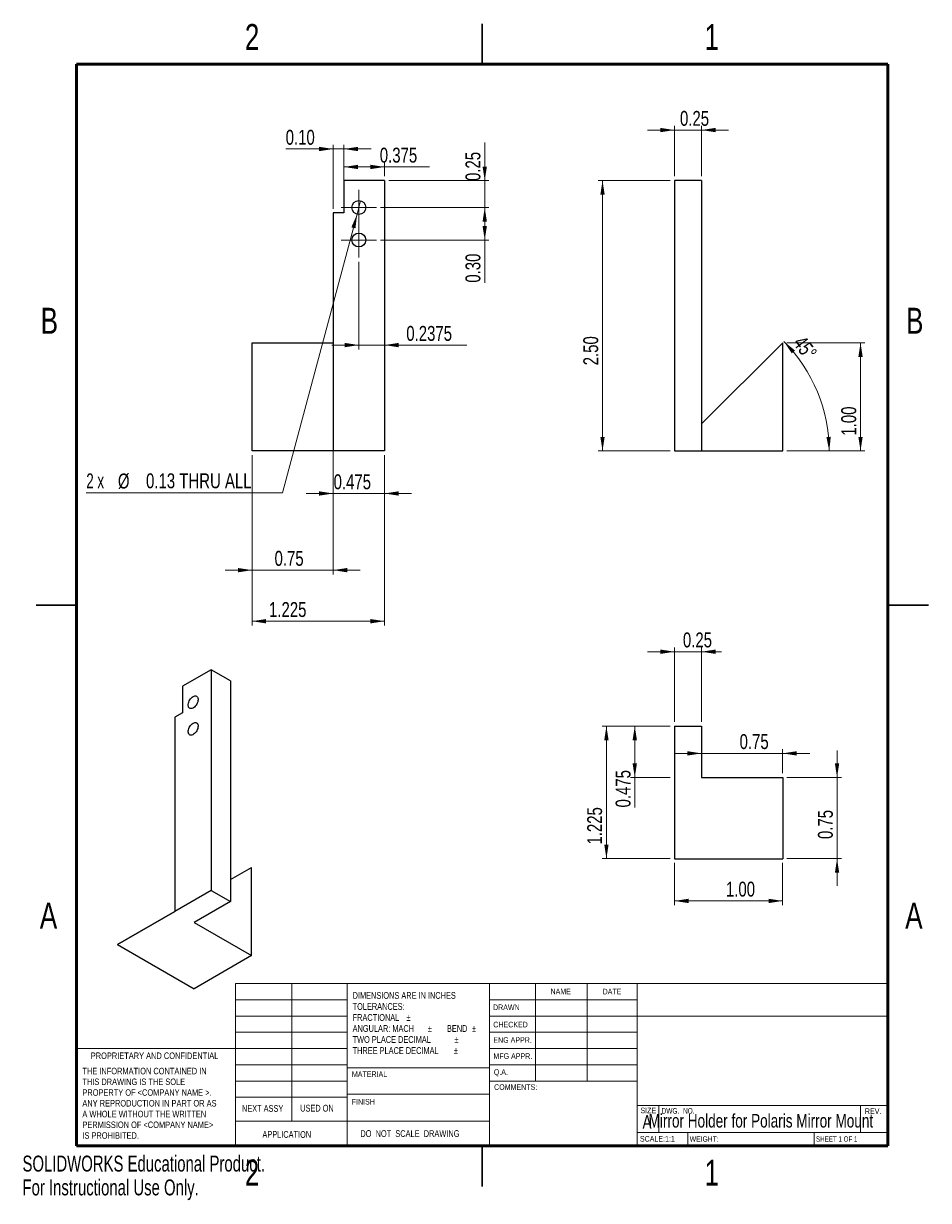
# Model space of a CAD drawing. Header units: inches. Extents: x 0 to 8.4, y 0 to 10.9.
import ezdxf

# ---------------------------------------------------------------- set-up
doc = ezdxf.new("R2010")
doc.units = ezdxf.units.IN
doc.header["$MEASUREMENT"] = 0
doc.styles.add('SLDTEXTSTYLE0', font='TXT', dxfattribs={"width": 0.75})
doc.styles.add('SLDTEXTSTYLE1', font='TXT', dxfattribs={"width": 0.6875})
doc.styles.add('SLDTEXTSTYLE2', font='TXT', dxfattribs={"width": 0.684783})
doc.styles.add('SLDTEXTSTYLE3', font='TXT', dxfattribs={"width": 0.694444})
doc.styles.add('SLDTEXTSTYLE4', font='TXT', dxfattribs={"width": 0.666667})
doc.styles.add('SLDTEXTSTYLE5', font='TXT', dxfattribs={"width": 0.7})
doc.dimstyles.new('SLDDIMSTYLE0', dxfattribs={"dimtxt": 0.137795, "dimasz": 0.13, "dimexe": 0, "dimexo": 0.0625, "dimgap": 0.034449, "dimtad": 1, "dimdec": 4, "dimzin": 12, "dimdsep": 46, "dimtxsty": 'SLDTEXTSTYLE0', "dimsah": 1, "dimcen": 0.09, "dimazin": 3, "dimtfac": 1, "dimtofl": 0, "dimtmove": 0, "dimatfit": 3, "dimfxl": 1, "dimfrac": 2, "dimtolj": 1, "dimtzin": 12, "dimarcsym": 0})
doc.dimstyles.new('SLDDIMSTYLE1', dxfattribs={"dimtxt": 0.137795, "dimasz": 0.13, "dimexe": 0, "dimexo": 0.0625, "dimgap": 0.034449, "dimtad": 1, "dimrnd": 1e-09, "dimzin": 4, "dimdsep": 46, "dimtxsty": 'SLDTEXTSTYLE0', "dimsah": 1, "dimcen": 0.09, "dimadec": 0, "dimazin": 1, "dimtfac": 1, "dimtofl": 0, "dimtmove": 0, "dimatfit": 3, "dimfxl": 1, "dimfrac": 2, "dimtolj": 1, "dimtzin": 12, "dimarcsym": 0})
doc.dimstyles.new('SLDDIMSTYLE2', dxfattribs={"dimtxt": 0.137795, "dimasz": 0.13, "dimexe": 0, "dimexo": 0.0625, "dimgap": 0.034449, "dimtad": 1, "dimrnd": 1e-09, "dimdsep": 46, "dimtxsty": 'SLDTEXTSTYLE0', "dimsah": 1, "dimcen": 0.09, "dimadec": 0, "dimazin": 2, "dimtfac": 1, "dimtmove": 0, "dimatfit": 0, "dimfxl": 1, "dimfrac": 2, "dimtolj": 1, "dimtzin": 12, "dimarcsym": 0})
doc.dimstyles.new('SLDDIMSTYLE3', dxfattribs={"dimtxt": 0.137795, "dimasz": 0.13, "dimexe": 0, "dimexo": 0.0625, "dimgap": 0.034449, "dimtad": 1, "dimdec": 3, "dimrnd": 1e-09, "dimdsep": 46, "dimtxsty": 'SLDTEXTSTYLE0', "dimsah": 1, "dimcen": 0.09, "dimadec": 0, "dimazin": 2, "dimtfac": 1, "dimtdec": 3, "dimtmove": 0, "dimatfit": 0, "dimfxl": 1, "dimfrac": 2, "dimtolj": 1, "dimtzin": 12, "dimarcsym": 0})
doc.dimstyles.new('SLDDIMSTYLE4', dxfattribs={"dimtxt": 0.137795, "dimasz": 0.13, "dimexe": 0, "dimexo": 0.0625, "dimgap": 0.034449, "dimtad": 1, "dimdec": 3, "dimrnd": 1e-09, "dimzin": 12, "dimdsep": 46, "dimtxsty": 'SLDTEXTSTYLE0', "dimsah": 1, "dimcen": 0.09, "dimadec": 0, "dimazin": 3, "dimtfac": 1, "dimtdec": 3, "dimtofl": 0, "dimtmove": 0, "dimatfit": 3, "dimfxl": 1, "dimfrac": 2, "dimtolj": 1, "dimtzin": 12, "dimarcsym": 0})
doc.dimstyles.new('SLDDIMSTYLE5', dxfattribs={"dimtxt": 0.137795, "dimasz": 0.13, "dimexe": 0, "dimexo": 0.0625, "dimgap": 0.034449, "dimtad": 1, "dimdec": 3, "dimrnd": 1e-09, "dimdsep": 46, "dimtxsty": 'SLDTEXTSTYLE0', "dimsah": 1, "dimcen": 0.09, "dimadec": 0, "dimazin": 2, "dimtfac": 1, "dimtdec": 3, "dimtofl": 0, "dimtmove": 0, "dimatfit": 3, "dimfxl": 1, "dimfrac": 2, "dimtolj": 1, "dimtzin": 12, "dimarcsym": 0})
doc.dimstyles.new('SLDDIMSTYLE6', dxfattribs={"dimtxt": 0.137795, "dimasz": 0.13, "dimexe": 0, "dimexo": 0.0625, "dimgap": 0.034449, "dimtad": 1, "dimrnd": 1e-09, "dimzin": 0, "dimdsep": 46, "dimtxsty": 'SLDTEXTSTYLE0', "dimsah": 1, "dimcen": 0.09, "dimadec": 0, "dimazin": 0, "dimtfac": 1, "dimtmove": 0, "dimatfit": 0, "dimfxl": 1, "dimfrac": 2, "dimtolj": 1, "dimtzin": 12, "dimarcsym": 0})
doc.dimstyles.new('SLDDIMSTYLE7', dxfattribs={"dimtxt": 0.137795, "dimasz": 0.13, "dimexe": 0, "dimexo": 0.0625, "dimgap": 0.034449, "dimtad": 1, "dimrnd": 1e-09, "dimzin": 0, "dimdsep": 46, "dimtxsty": 'SLDTEXTSTYLE0', "dimsah": 1, "dimcen": 0.09, "dimadec": 0, "dimazin": 0, "dimtfac": 1, "dimtofl": 0, "dimtmove": 0, "dimatfit": 3, "dimfxl": 1, "dimfrac": 2, "dimtolj": 1, "dimtzin": 12, "dimarcsym": 0})
doc.dimstyles.new('SLDDIMSTYLE8', dxfattribs={"dimtxt": 0.137795, "dimasz": 0.13, "dimexe": 0, "dimexo": 0.0625, "dimgap": 0.034449, "dimtad": 1, "dimdec": 4, "dimrnd": 1e-09, "dimdsep": 46, "dimtxsty": 'SLDTEXTSTYLE0', "dimsah": 1, "dimcen": 0.09, "dimadec": 0, "dimazin": 2, "dimtfac": 1, "dimtdec": 4, "dimtmove": 0, "dimatfit": 0, "dimfxl": 1, "dimfrac": 2, "dimtolj": 1, "dimtzin": 12, "dimarcsym": 0})
doc.dimstyles.new('SLDDIMSTYLE9', dxfattribs={"dimtxt": 0.137795, "dimasz": 0.13, "dimexe": 0, "dimexo": 0.0625, "dimgap": 0.034449, "dimtad": 0, "dimtih": 1, "dimtoh": 1, "dimrnd": 1e-09, "dimdsep": 46, "dimtxsty": 'SLDTEXTSTYLE0', "dimblk1": 'NONE', "dimsah": 1, "dimcen": 0, "dimadec": 0, "dimazin": 2, "dimtfac": 1, "dimtmove": 0, "dimatfit": 3, "dimldrblk": 'NONE', "dimfxl": 1, "dimfrac": 2, "dimtolj": 1, "dimtzin": 12, "dimarcsym": 0})

# ---------------------------------------------------------------- blocks, each defined once
blk = doc.blocks.new('_D')
at = {"color": 7, "linetype": 'Continuous', "lineweight": 0}
blk.add_line((7.067, 6.925), (7.497, 6.925), dxfattribs=at)
at = {"color": 7, "linetype": 'Continuous', "lineweight": 18}
blk.add_arc((6.027, 6.925), 1.43, 0, 45, dxfattribs=at)
for points in [[(7.039, 7.937), (7.112, 7.827), (7.141, 7.854)], [(7.458, 6.925), (7.472, 7.056), (7.432, 7.054)]]:
    blk.add_solid(points, dxfattribs=at)
at = {"color": 7, "linetype": 'Continuous', "lineweight": 18, "insert": (7.227, 8.004), "char_height": 0.1378, "attachment_point": 1, "rotation": 307.046, "style": 'SLDTEXTSTYLE0'}
blk.add_mtext('45°', dxfattribs=at)
blk = doc.blocks.new('_D_1')
at = {"color": 7, "linetype": 'Continuous', "lineweight": 0}
for p, q in [((7.067, 7.925), (7.786, 7.925)), ((7.747, 6.925), (7.747, 7.925)), ((7.067, 6.925), (7.786, 6.925))]:
    blk.add_line(p, q, dxfattribs=at)
at = {"color": 7, "linetype": 'Continuous', "lineweight": 18}
for points in [[(7.747, 7.925), (7.727, 7.795), (7.767, 7.795)], [(7.747, 6.925), (7.767, 7.055), (7.727, 7.055)]]:
    blk.add_solid(points, dxfattribs=at)
at = {"color": 7, "linetype": 'Continuous', "lineweight": 18, "insert": (7.569, 7.067), "char_height": 0.1378, "attachment_point": 1, "rotation": 90, "style": 'SLDTEXTSTYLE0'}
blk.add_mtext('1.00', dxfattribs=at)
blk = doc.blocks.new('_D_2')
at = {"color": 7, "linetype": 'Continuous', "lineweight": 0}
for p, q in [((5.988, 9.425), (5.323, 9.425)), ((5.362, 9.425), (5.362, 6.925)), ((5.988, 6.925), (5.323, 6.925))]:
    blk.add_line(p, q, dxfattribs=at)
at = {"color": 7, "linetype": 'Continuous', "lineweight": 18}
for points in [[(5.362, 9.425), (5.342, 9.295), (5.382, 9.295)], [(5.362, 6.925), (5.382, 7.055), (5.342, 7.055)]]:
    blk.add_solid(points, dxfattribs=at)
at = {"color": 7, "linetype": 'Continuous', "lineweight": 18, "insert": (5.184, 7.717), "char_height": 0.1378, "attachment_point": 1, "rotation": 90, "style": 'SLDTEXTSTYLE0'}
blk.add_mtext('2.50', dxfattribs=at)
blk = doc.blocks.new('_D_3')
at = {"color": 7, "linetype": 'Continuous', "lineweight": 0}
for p, q in [((6.027, 9.465), (6.027, 9.931)), ((6.277, 9.465), (6.277, 9.931)), ((6.027, 9.892), (5.777, 9.892)), ((6.277, 9.892), (6.027, 9.892)), ((6.277, 9.892), (6.527, 9.892))]:
    blk.add_line(p, q, dxfattribs=at)
at = {"color": 7, "linetype": 'Continuous', "lineweight": 18}
for points in [[(6.027, 9.892), (5.897, 9.912), (5.897, 9.872)], [(6.277, 9.892), (6.407, 9.872), (6.407, 9.912)]]:
    blk.add_solid(points, dxfattribs=at)
at = {"color": 7, "linetype": 'Continuous', "lineweight": 18, "insert": (6.078, 10.069), "char_height": 0.1378, "attachment_point": 1, "style": 'SLDTEXTSTYLE0'}
blk.add_mtext('0.25', dxfattribs=at)
blk = doc.blocks.new('_D_4')
at = {"color": 7, "linetype": 'Continuous', "lineweight": 0}
for p, q in [((2.872, 6.886), (2.872, 6.492)), ((3.347, 6.886), (3.347, 6.492)), ((2.872, 6.532), (2.622, 6.532)), ((2.872, 6.532), (3.347, 6.532)), ((3.347, 6.532), (3.597, 6.532))]:
    blk.add_line(p, q, dxfattribs=at)
at = {"color": 7, "linetype": 'Continuous', "lineweight": 18}
for points in [[(2.872, 6.532), (2.742, 6.552), (2.742, 6.512)], [(3.347, 6.532), (3.477, 6.512), (3.477, 6.552)]]:
    blk.add_solid(points, dxfattribs=at)
at = {"color": 7, "linetype": 'Continuous', "lineweight": 18, "insert": (2.876, 6.709), "char_height": 0.1378, "attachment_point": 1, "style": 'SLDTEXTSTYLE0'}
blk.add_mtext('0.475', dxfattribs=at)
blk = doc.blocks.new('_D_5')
at = {"color": 7, "linetype": 'Continuous', "lineweight": 0}
for p, q in [((2.122, 6.886), (2.122, 5.311)), ((3.347, 6.886), (3.347, 5.311)), ((3.347, 5.351), (2.122, 5.351))]:
    blk.add_line(p, q, dxfattribs=at)
at = {"color": 7, "linetype": 'Continuous', "lineweight": 18}
for points in [[(2.122, 5.351), (2.252, 5.331), (2.252, 5.371)], [(3.347, 5.351), (3.217, 5.371), (3.217, 5.331)]]:
    blk.add_solid(points, dxfattribs=at)
at = {"color": 7, "linetype": 'Continuous', "lineweight": 18, "insert": (2.279, 5.528), "char_height": 0.1378, "attachment_point": 1, "style": 'SLDTEXTSTYLE0'}
blk.add_mtext('1.225', dxfattribs=at)
blk = doc.blocks.new('_D_6')
at = {"color": 7, "linetype": 'Continuous', "lineweight": 0}
for p, q in [((2.872, 7.136), (2.872, 5.784)), ((2.122, 6.886), (2.122, 5.784)), ((2.122, 5.823), (1.872, 5.823)), ((2.122, 5.823), (2.872, 5.823)), ((2.872, 5.823), (3.122, 5.823))]:
    blk.add_line(p, q, dxfattribs=at)
at = {"color": 7, "linetype": 'Continuous', "lineweight": 18}
for points in [[(2.122, 5.823), (1.992, 5.843), (1.992, 5.803)], [(2.872, 5.823), (3.002, 5.803), (3.002, 5.843)]]:
    blk.add_solid(points, dxfattribs=at)
at = {"color": 7, "linetype": 'Continuous', "lineweight": 18, "insert": (2.33, 6.001), "char_height": 0.1378, "attachment_point": 1, "style": 'SLDTEXTSTYLE0'}
blk.add_mtext('0.75', dxfattribs=at)
blk = doc.blocks.new('_D_7')
at = {"color": 7, "linetype": 'Continuous', "lineweight": 0}
for p, q in [((2.972, 9.465), (2.972, 9.59)), ((3.347, 9.465), (3.347, 9.59)), ((3.347, 9.551), (2.972, 9.551)), ((3.347, 9.551), (3.761, 9.551))]:
    blk.add_line(p, q, dxfattribs=at)
at = {"color": 7, "linetype": 'Continuous', "lineweight": 18}
for points in [[(2.972, 9.551), (3.102, 9.531), (3.102, 9.571)], [(3.347, 9.551), (3.217, 9.571), (3.217, 9.531)]]:
    blk.add_solid(points, dxfattribs=at)
at = {"color": 7, "linetype": 'Continuous', "lineweight": 18, "insert": (3.303, 9.729), "char_height": 0.1378, "attachment_point": 1, "style": 'SLDTEXTSTYLE0'}
blk.add_mtext('0.375', dxfattribs=at)
blk = doc.blocks.new('_D_8')
at = {"color": 7, "linetype": 'Continuous', "lineweight": 0}
for p, q in [((2.872, 9.717), (2.433, 9.717)), ((2.872, 9.165), (2.872, 9.756)), ((2.972, 9.717), (2.872, 9.717)), ((2.972, 9.165), (2.972, 9.756)), ((2.972, 9.717), (3.222, 9.717))]:
    blk.add_line(p, q, dxfattribs=at)
at = {"color": 7, "linetype": 'Continuous', "lineweight": 18}
for points in [[(2.872, 9.717), (2.742, 9.737), (2.742, 9.697)], [(2.972, 9.717), (3.102, 9.697), (3.102, 9.737)]]:
    blk.add_solid(points, dxfattribs=at)
at = {"color": 7, "linetype": 'Continuous', "lineweight": 18, "insert": (2.433, 9.894), "char_height": 0.1378, "attachment_point": 1, "style": 'SLDTEXTSTYLE0'}
blk.add_mtext('0.10', dxfattribs=at)
blk = doc.blocks.new('_D_9')
at = {"color": 7, "linetype": 'Continuous', "lineweight": 0}
for p, q in [((4.273, 9.425), (4.273, 9.777)), ((3.386, 9.425), (4.312, 9.425)), ((4.273, 9.175), (4.273, 9.425)), ((3.311, 9.175), (4.312, 9.175)), ((4.273, 9.175), (4.273, 8.925))]:
    blk.add_line(p, q, dxfattribs=at)
at = {"color": 7, "linetype": 'Continuous', "lineweight": 18}
for points in [[(4.273, 9.425), (4.293, 9.555), (4.253, 9.555)], [(4.273, 9.175), (4.253, 9.045), (4.293, 9.045)]]:
    blk.add_solid(points, dxfattribs=at)
at = {"color": 7, "linetype": 'Continuous', "lineweight": 18, "insert": (4.095, 9.421), "char_height": 0.1378, "attachment_point": 1, "rotation": 90, "style": 'SLDTEXTSTYLE0'}
blk.add_mtext('0.25', dxfattribs=at)
blk = doc.blocks.new('_D_10')
at = {"color": 7, "linetype": 'Continuous', "lineweight": 0}
for p, q in [((3.311, 9.175), (4.312, 9.175)), ((4.273, 9.175), (4.273, 8.875)), ((3.311, 8.875), (4.312, 8.875)), ((4.273, 8.875), (4.273, 8.481))]:
    blk.add_line(p, q, dxfattribs=at)
at = {"color": 7, "linetype": 'Continuous', "lineweight": 18}
for points in [[(4.273, 9.175), (4.253, 9.045), (4.293, 9.045)], [(4.273, 8.875), (4.293, 9.005), (4.253, 9.005)]]:
    blk.add_solid(points, dxfattribs=at)
at = {"color": 7, "linetype": 'Continuous', "lineweight": 18, "insert": (4.095, 8.481), "char_height": 0.1378, "attachment_point": 1, "rotation": 90, "style": 'SLDTEXTSTYLE0'}
blk.add_mtext('0.30', dxfattribs=at)
blk = doc.blocks.new('_D_11')
at = {"color": 7, "linetype": 'Continuous', "lineweight": 0}
for p, q in [((3.109, 8.673), (3.109, 7.864)), ((3.109, 7.904), (2.859, 7.904)), ((3.109, 7.904), (3.347, 7.904)), ((3.347, 7.904), (4.108, 7.904))]:
    blk.add_line(p, q, dxfattribs=at)
at = {"color": 7, "linetype": 'Continuous', "lineweight": 18}
for points in [[(3.109, 7.904), (2.979, 7.924), (2.979, 7.884)], [(3.347, 7.904), (3.477, 7.884), (3.477, 7.924)]]:
    blk.add_solid(points, dxfattribs=at)
at = {"color": 7, "linetype": 'Continuous', "lineweight": 18, "insert": (3.548, 8.081), "char_height": 0.1378, "attachment_point": 1, "style": 'SLDTEXTSTYLE0'}
blk.add_mtext('0.2375', dxfattribs=at)
blk = doc.blocks.new('_D_12')
at = {"color": 7, "linetype": 'Continuous', "lineweight": 0}
for p, q in [((3.126, 9.237), (3.093, 9.113)), ((3.093, 9.113), (2.403, 6.538)), ((2.403, 6.538), (0.59, 6.538))]:
    blk.add_line(p, q, dxfattribs=at)
at = {"color": 7, "linetype": 'Continuous', "lineweight": 18}
blk.add_solid([(3.093, 9.113), (3.04, 8.993), (3.078, 8.983)], dxfattribs=at)
at = {"color": 7, "linetype": 'Continuous', "lineweight": 18, "char_height": 0.1378, "attachment_point": 1}
for s, insert, style in [('2 x', (0.59, 6.718), 'SLDTEXTSTYLE4'), ('%%c', (0.882, 6.716), 'SLDTEXTSTYLE0'), ('0.13 THRU ALL', (1.142, 6.718), 'SLDTEXTSTYLE0')]:
    blk.add_mtext(s, dxfattribs=dict(at, insert=insert, style=style))
blk = doc.blocks.new('_None')
blk = doc.blocks.new('SW_CENTERMARKSYMBOL_0')
at = {"color": 0, "linetype": 'Continuous', "lineweight": 18}
for p, q in [((0, 0.098), (0, 0.163)), ((-0.098, 0), (-0.163, 0)), ((0, 0), (-0.098, 0)), ((0, 0), (0, 0.098)), ((0, 0), (0, -0.098)), ((0, 0), (0.098, 0)), ((0.098, 0), (0.163, 0)), ((0, -0.098), (0, -0.163))]:
    blk.add_line(p, q, dxfattribs=at)
blk = doc.blocks.new('SW_CENTERMARKSYMBOL_1')
at = {"color": 0, "linetype": 'Continuous', "lineweight": 18}
for p, q in [((0, 0.098), (0, 0.163)), ((-0.098, 0), (-0.163, 0)), ((0, 0), (-0.098, 0)), ((0, 0), (0, 0.098)), ((0, 0), (0, -0.098)), ((0, 0), (0.098, 0)), ((0.098, 0), (0.163, 0)), ((0, -0.098), (0, -0.163))]:
    blk.add_line(p, q, dxfattribs=at)
blk = doc.blocks.new('_D_13')
at = {"color": 7, "linetype": 'Continuous', "lineweight": 0}
for p, q in [((6.027, 5.069), (5.777, 5.069)), ((6.027, 4.42), (6.027, 5.108)), ((6.027, 5.069), (6.277, 5.069)), ((6.277, 4.42), (6.277, 5.108)), ((6.277, 5.069), (6.462, 5.069))]:
    blk.add_line(p, q, dxfattribs=at)
at = {"color": 7, "linetype": 'Continuous', "lineweight": 18}
for points in [[(6.027, 5.069), (5.897, 5.089), (5.897, 5.049)], [(6.277, 5.069), (6.407, 5.049), (6.407, 5.089)]]:
    blk.add_solid(points, dxfattribs=at)
at = {"color": 7, "linetype": 'Continuous', "lineweight": 18, "insert": (6.105, 5.247), "char_height": 0.1378, "attachment_point": 1, "style": 'SLDTEXTSTYLE0'}
blk.add_mtext('0.25', dxfattribs=at)
blk = doc.blocks.new('_D_14')
at = {"color": 7, "linetype": 'Continuous', "lineweight": 0}
for p, q in [((7.027, 3.945), (7.027, 4.169)), ((6.277, 4.129), (6.027, 4.129)), ((6.277, 4.129), (7.027, 4.129)), ((7.027, 4.129), (7.277, 4.129))]:
    blk.add_line(p, q, dxfattribs=at)
at = {"color": 7, "linetype": 'Continuous', "lineweight": 18}
for points in [[(6.277, 4.129), (6.147, 4.149), (6.147, 4.109)], [(7.027, 4.129), (7.157, 4.109), (7.157, 4.149)]]:
    blk.add_solid(points, dxfattribs=at)
at = {"color": 7, "linetype": 'Continuous', "lineweight": 18, "insert": (6.629, 4.307), "char_height": 0.1378, "attachment_point": 1, "style": 'SLDTEXTSTYLE0'}
blk.add_mtext('0.75', dxfattribs=at)
blk = doc.blocks.new('_D_15')
at = {"color": 7, "linetype": 'Continuous', "lineweight": 0}
for p, q in [((6.027, 3.116), (6.027, 2.726)), ((7.027, 3.116), (7.027, 2.726)), ((6.027, 2.765), (7.027, 2.765))]:
    blk.add_line(p, q, dxfattribs=at)
at = {"color": 7, "linetype": 'Continuous', "lineweight": 18}
for points in [[(6.027, 2.765), (6.157, 2.745), (6.157, 2.785)], [(7.027, 2.765), (6.897, 2.785), (6.897, 2.745)]]:
    blk.add_solid(points, dxfattribs=at)
at = {"color": 7, "linetype": 'Continuous', "lineweight": 18, "insert": (6.503, 2.943), "char_height": 0.1378, "attachment_point": 1, "style": 'SLDTEXTSTYLE0'}
blk.add_mtext('1.00', dxfattribs=at)
blk = doc.blocks.new('_D_16')
at = {"color": 7, "linetype": 'Continuous', "lineweight": 0}
for p, q in [((5.988, 4.381), (5.358, 4.381)), ((5.398, 4.381), (5.398, 3.156)), ((5.988, 3.156), (5.358, 3.156))]:
    blk.add_line(p, q, dxfattribs=at)
at = {"color": 7, "linetype": 'Continuous', "lineweight": 18}
for points in [[(5.398, 4.381), (5.378, 4.251), (5.418, 4.251)], [(5.398, 3.156), (5.418, 3.286), (5.378, 3.286)]]:
    blk.add_solid(points, dxfattribs=at)
at = {"color": 7, "linetype": 'Continuous', "lineweight": 18, "insert": (5.22, 3.286), "char_height": 0.1378, "attachment_point": 1, "rotation": 90, "style": 'SLDTEXTSTYLE0'}
blk.add_mtext('1.225', dxfattribs=at)
blk = doc.blocks.new('_D_17')
at = {"color": 7, "linetype": 'Continuous', "lineweight": 0}
for p, q in [((7.53, 3.906), (7.53, 4.156)), ((7.067, 3.906), (7.57, 3.906)), ((7.53, 3.906), (7.53, 3.156)), ((7.067, 3.156), (7.57, 3.156)), ((7.53, 3.156), (7.53, 2.906))]:
    blk.add_line(p, q, dxfattribs=at)
at = {"color": 7, "linetype": 'Continuous', "lineweight": 18}
for points in [[(7.53, 3.906), (7.55, 4.036), (7.51, 4.036)], [(7.53, 3.156), (7.51, 3.026), (7.55, 3.026)]]:
    blk.add_solid(points, dxfattribs=at)
at = {"color": 7, "linetype": 'Continuous', "lineweight": 18, "insert": (7.353, 3.337), "char_height": 0.1378, "attachment_point": 1, "rotation": 90, "style": 'SLDTEXTSTYLE0'}
blk.add_mtext('0.75', dxfattribs=at)
blk = doc.blocks.new('_D_18')
at = {"color": 7, "linetype": 'Continuous', "lineweight": 0}
for p, q in [((5.988, 4.381), (5.621, 4.381)), ((5.66, 4.381), (5.66, 3.906)), ((5.988, 3.906), (5.621, 3.906)), ((5.66, 3.906), (5.66, 3.629))]:
    blk.add_line(p, q, dxfattribs=at)
at = {"color": 7, "linetype": 'Continuous', "lineweight": 18}
for points in [[(5.66, 4.381), (5.64, 4.251), (5.68, 4.251)], [(5.66, 3.906), (5.68, 4.036), (5.64, 4.036)]]:
    blk.add_solid(points, dxfattribs=at)
at = {"color": 7, "linetype": 'Continuous', "lineweight": 18, "insert": (5.483, 3.629), "char_height": 0.1378, "attachment_point": 1, "rotation": 90, "style": 'SLDTEXTSTYLE0'}
blk.add_mtext('0.475', dxfattribs=at)

msp = doc.modelspace()

# ---------------------------------------------------------------- linework, layer by layer
at = {"color": 7, "linetype": 'Continuous', "lineweight": 25}
for p, q in [((4.25, 10.875), (4.25, 10.5)), ((4.25, 10.5), (4.25, 10.875)), ((3.3468, 9.42532), (2.9718, 9.42532)), ((2.9718, 9.42532), (2.9718, 9.12532)), ((3.3468, 9.42532), (3.3468, 6.92532)), ((6.27745, 9.42532), (6.02745, 9.42532)), ((6.02745, 9.42532), (6.02745, 6.92532)), ((6.27745, 9.42532), (6.27745, 6.92532)), ((2.8718, 9.12532), (2.8718, 6.92532)), ((2.9718, 9.12532), (2.8718, 9.12532)), ((2.1218, 6.92532), (2.1218, 7.92532)), ((2.1218, 7.92532), (2.8718, 7.92532)), ((6.27745, 7.17532), (7.02745, 7.92532)), ((7.02745, 6.92532), (7.02745, 7.92532)), ((2.8718, 6.92532), (2.1218, 6.92532)), ((3.3468, 6.92532), (2.8718, 6.92532)), ((6.02745, 6.92532), (6.27745, 6.92532)), ((6.27745, 6.92532), (7.02745, 6.92532)), ((0.125, 5.5), (0.5, 5.5)), ((0.5, 5.5), (0.125, 5.5)), ((8.375, 5.5), (8, 5.5)), ((8, 5.5), (8.375, 5.5)), ((1.7455, 4.90239), (1.48033, 4.74931)), ((1.7455, 4.90239), (1.7455, 2.86104)), ((1.92227, 4.80034), (1.7455, 4.90239)), ((1.92227, 4.80034), (1.92227, 2.75898)), ((1.48033, 4.74931), (1.48033, 4.50435)), ((1.48033, 4.50435), (1.40962, 4.46353)), ((1.40962, 4.46353), (1.40962, 2.66714)), ((6.02745, 4.38059), (6.27745, 4.38059)), ((6.02745, 4.38059), (6.02745, 3.90559)), ((6.27745, 4.38059), (6.27745, 3.90559)), ((6.02745, 3.90559), (6.02745, 3.15559)), ((6.27745, 3.90559), (7.02745, 3.90559)), ((7.02745, 3.90559), (7.02745, 3.15559)), ((6.02745, 3.15559), (7.02745, 3.15559)), ((1.92227, 2.96322), (2.11673, 3.07548)), ((1.92227, 2.96318), (2.11673, 3.07548)), ((2.11673, 2.25893), (2.11673, 3.07548)), ((1.7455, 2.86104), (1.40962, 2.66714)), ((1.7455, 2.86104), (1.92227, 2.75898)), ((1.92227, 2.75898), (1.5864, 2.56509)), ((0.87929, 2.36099), (1.40962, 2.66724)), ((1.40962, 2.66714), (0.87929, 2.36099)), ((1.5864, 2.56509), (2.11673, 2.25893)), ((0.87929, 2.36099), (1.5864, 1.95278)), ((2.11673, 2.25893), (1.5864, 1.95278)), ((4.25, 0.125), (4.25, 0.5)), ((4.25, 0.5), (4.25, 0.125))]:
    msp.add_line(p, q, dxfattribs=at)
at = {"color": 7, "linetype": 'Continuous', "lineweight": 50}
for p, q in [((0.5, 0.5), (0.5, 10.5)), ((0.5, 10.5), (8, 10.5)), ((8, 10.5), (8, 0.5)), ((8, 0.5), (0.5, 0.5))]:
    msp.add_line(p, q, dxfattribs=at)
at = {"color": 7, "linetype": 'Continuous', "lineweight": 18}
for p, q in [((1.96751, 0.5), (1.96751, 2)), ((1.96751, 2), (3, 2)), ((2.48924, 2), (2.48924, 0.72745)), ((3, 0.5), (3, 2)), ((3, 2), (8, 2)), ((4.31699, 2), (4.31699, 0.5)), ((4.7435, 2), (4.7435, 1.1)), ((5.21955, 2), (5.21955, 1.1)), ((5.68165, 2), (5.68165, 0.5)), ((1.96751, 1.85), (3, 1.85)), ((4.31699, 1.85), (5.68165, 1.85)), ((1.96751, 1.7), (3, 1.7)), ((4.31699, 1.7), (8, 1.7)), ((1.96751, 1.55), (3, 1.55)), ((4.31699, 1.55), (5.68165, 1.55)), ((1.96751, 1.4), (0.5, 1.4)), ((1.96751, 1.4), (3, 1.4)), ((4.31699, 1.4), (5.68165, 1.4)), ((1.96751, 1.25), (3, 1.25)), ((4.31699, 1.22264), (3, 1.22264)), ((4.31699, 1.25), (5.68165, 1.25)), ((1.96751, 1.1), (3, 1.1)), ((4.31699, 1.1), (5.68165, 1.1)), ((1.96751, 0.95), (3, 0.95)), ((3, 0.97745), (4.31699, 0.97745)), ((5.68165, 0.875), (8, 0.875)), ((5.88236, 0.875), (5.88236, 0.625)), ((7.74683, 0.875), (7.74683, 0.625)), ((3, 0.72745), (1.96751, 0.72745)), ((3, 0.72745), (4.31699, 0.72745)), ((5.68165, 0.625), (8, 0.625)), ((6.14921, 0.625), (6.14921, 0.5)), ((7.31865, 0.625), (7.31865, 0.5))]:
    msp.add_line(p, q, dxfattribs=at)
at = {"color": 7, "linetype": 'Continuous', "lineweight": 25, "flags": 128}
for points in [[(1.57756, 4.65377), (1.58567, 4.65761), (1.59352, 4.65964), (1.60086, 4.65979), (1.60745, 4.65807), (1.61308, 4.65452), (1.61757, 4.64926), (1.62077, 4.64246), (1.62258, 4.63434), (1.62294, 4.62515), (1.62185, 4.6152), (1.61933, 4.6048), (1.61547, 4.59429), (1.6104, 4.58401), (1.60426, 4.57428), (1.59727, 4.56542), (1.58964, 4.55771), (1.58163, 4.5514), (1.57349, 4.5467), (1.56547, 4.54375), (1.55785, 4.54266), (1.55085, 4.54344), (1.54472, 4.54609), (1.53964, 4.55051), (1.53578, 4.55657), (1.53327, 4.56406), (1.53217, 4.57275), (1.53254, 4.58236), (1.53435, 4.59257), (1.53755, 4.60307), (1.54204, 4.61351), (1.54767, 4.62356), (1.55426, 4.63289), (1.56159, 4.64121), (1.56945, 4.64824), (1.57756, 4.65377)], [(1.57756, 4.4088), (1.58567, 4.41264), (1.59352, 4.41467), (1.60086, 4.41483), (1.60745, 4.41311), (1.61308, 4.40956), (1.61757, 4.4043), (1.62077, 4.3975), (1.62258, 4.38937), (1.62294, 4.38019), (1.62185, 4.37024), (1.61933, 4.35984), (1.61547, 4.34933), (1.6104, 4.33904), (1.60426, 4.32931), (1.59727, 4.32045), (1.58964, 4.31275), (1.58163, 4.30644), (1.57349, 4.30174), (1.56547, 4.29879), (1.55785, 4.29769), (1.55085, 4.29848), (1.54472, 4.30113), (1.53964, 4.30555), (1.53578, 4.31161), (1.53327, 4.3191), (1.53217, 4.32779), (1.53254, 4.33739), (1.53435, 4.34761), (1.53755, 4.35811), (1.54204, 4.36855), (1.54767, 4.37859), (1.55426, 4.38793), (1.56159, 4.39624), (1.56945, 4.40328), (1.57756, 4.4088)]]:
    msp.add_lwpolyline(points, dxfattribs=at)
at = {"color": 7, "linetype": 'Continuous', "lineweight": 25}
for centre in [(3.1093, 9.17532), (3.1093, 8.87532)]:
    msp.add_circle(centre, 0.06425, dxfattribs=at)

# ---------------------------------------------------------------- block references
at = {"color": 7, "linetype": 'Continuous', "lineweight": 0}
for name, p in [('SW_CENTERMARKSYMBOL_1', (3.1093, 9.17532)), ('SW_CENTERMARKSYMBOL_0', (3.1093, 8.87532))]:
    msp.add_blockref(name, p, dxfattribs=at)

# ---------------------------------------------------------------- texts
for s, insert, char_height, attachment_point, style in [('2', (2.12258, 10.87259), 0.24, 2, 'SLDTEXTSTYLE0'), ('1', (6.37258, 10.87259), 0.24, 2, 'SLDTEXTSTYLE0'), ('B', (0.24817, 8.24904), 0.24, 2, 'SLDTEXTSTYLE0'), ('B', (8.24817, 8.24904), 0.24, 2, 'SLDTEXTSTYLE0'), ('A', (0.24042, 2.74904), 0.24, 2, 'SLDTEXTSTYLE0'), ('A', (8.24042, 2.74904), 0.24, 2, 'SLDTEXTSTYLE0'), ('DIMENSIONS ARE IN INCHES', (3.05166, 1.92231), 0.0625, 1, 'SLDTEXTSTYLE0'), ('NAME', (4.88122, 1.95482), 0.052083, 1, 'SLDTEXTSTYLE0'), ('DATE', (5.36265, 1.9528), 0.052083, 1, 'SLDTEXTSTYLE0'), ('TOLERANCES:', (3.05166, 1.82044), 0.0625, 1, 'SLDTEXTSTYLE0'), ('DRAWN', (4.34977, 1.80738), 0.052083, 1, 'SLDTEXTSTYLE0'), ('FRACTIONAL', (3.05166, 1.71857), 0.0625, 1, 'SLDTEXTSTYLE0'), ('%%p', (3.54934, 1.71857), 0.0625, 1, 'SLDTEXTSTYLE0'), ('CHECKED', (4.35217, 1.64762), 0.052083, 1, 'SLDTEXTSTYLE0'), ('ANGULAR: MACH', (3.05166, 1.6167), 0.0625, 1, 'SLDTEXTSTYLE0'), ('%%p', (3.74721, 1.6167), 0.0625, 1, 'SLDTEXTSTYLE0'), ('BEND', (3.92393, 1.6167), 0.0625, 1, 'SLDTEXTSTYLE0'), ('%%p', (4.15535, 1.6167), 0.0625, 1, 'SLDTEXTSTYLE0'), ('TWO PLACE DECIMAL', (3.05166, 1.51483), 0.0625, 1, 'SLDTEXTSTYLE0'), ('%%p', (3.98801, 1.41296), 0.0625, 1, 'SLDTEXTSTYLE0'), ('%%p', (3.99342, 1.51483), 0.0625, 1, 'SLDTEXTSTYLE0'), ('ENG APPR.', (4.35268, 1.50523), 0.052083, 1, 'SLDTEXTSTYLE0'), ('PROPRIETARY AND CONFIDENTIAL', (0.63133, 1.36378), 0.06, 1, 'SLDTEXTSTYLE0'), ('THREE PLACE DECIMAL', (3.05166, 1.41296), 0.0625, 1, 'SLDTEXTSTYLE0'), ('MFG APPR.', (4.35314, 1.3563), 0.052083, 1, 'SLDTEXTSTYLE0'), ('THE INFORMATION CONTAINED IN', (0.55355, 1.22223), 0.06, 1, 'SLDTEXTSTYLE0'), ('Q.A.', (4.35702, 1.20897), 0.052083, 1, 'SLDTEXTSTYLE0'), ('THIS DRAWING IS THE SOLE', (0.55355, 1.12286), 0.06, 1, 'SLDTEXTSTYLE0'), ('MATERIAL', (3.04478, 1.18939), 0.052083, 1, 'SLDTEXTSTYLE0'), ('PROPERTY OF <COMPANY NAME >.', (0.55355, 1.02349), 0.06, 1, 'SLDTEXTSTYLE0'), ('COMMENTS:', (4.35943, 1.07001), 0.052083, 1, 'SLDTEXTSTYLE0'), ('ANY REPRODUCTION IN PART OR AS', (0.55355, 0.92412), 0.06, 1, 'SLDTEXTSTYLE0'), ('NEXT ASSY', (2.02884, 0.87778), 0.0625, 1, 'SLDTEXTSTYLE0'), ('USED ON', (2.56701, 0.87989), 0.0625, 1, 'SLDTEXTSTYLE0'), ('FINISH', (3.04361, 0.93432), 0.052083, 1, 'SLDTEXTSTYLE0'), ('A WHOLE WITHOUT THE WRITTEN', (0.55355, 0.82475), 0.06, 1, 'SLDTEXTSTYLE0'), ('Mirror Holder for Polaris Mirror Mount', (6.82583, 0.79511), 0.125, 2, 'SLDTEXTSTYLE0'), ('SIZE', (5.71269, 0.8539), 0.052083, 1, 'SLDTEXTSTYLE0'), ('A', (5.7319, 0.78429), 0.125, 1, 'SLDTEXTSTYLE0'), ('DWG.  NO.', (5.90762, 0.84981), 0.052083, 1, 'SLDTEXTSTYLE3'), ('REV.', (7.78758, 0.84672), 0.052083, 1, 'SLDTEXTSTYLE0'), ('PERMISSION OF <COMPANY NAME>', (0.55355, 0.72538), 0.06, 1, 'SLDTEXTSTYLE0'), ('IS PROHIBITED.', (0.55355, 0.62601), 0.06, 1, 'SLDTEXTSTYLE0'), ('APPLICATION', (2.218, 0.63715), 0.0625, 1, 'SLDTEXTSTYLE0'), ('DO  NOT  SCALE  DRAWING', (3.12338, 0.64544), 0.0625, 1, 'SLDTEXTSTYLE2'), ('SCALE:1:1', (5.70784, 0.5917), 0.052083, 1, 'SLDTEXTSTYLE0'), ('WEIGHT:', (6.16788, 0.58897), 0.05, 1, 'SLDTEXTSTYLE0'), ('SHEET 1 OF 1', (7.33544, 0.58849), 0.05, 1, 'SLDTEXTSTYLE1'), ('2', (2.12258, 0.37259), 0.24, 2, 'SLDTEXTSTYLE0'), ('1', (6.37258, 0.37259), 0.24, 2, 'SLDTEXTSTYLE0')]:
    msp.add_mtext(s, dxfattribs=dict(at, insert=insert, char_height=char_height, attachment_point=attachment_point, style=style))
at = {"color": 7, "linetype": 'Continuous', "char_height": 0.14705, "attachment_point": 1, "style": 'SLDTEXTSTYLE5'}
for s, insert in [('SOLIDWORKS Educational Product.', (0, 0.41013)), ('For Instructional Use Only.', (0, 0.18956))]:
    msp.add_mtext(s, dxfattribs=dict(at, insert=insert))

# ---------------------------------------------------------------- dimensions: what is measured, and where the dimension line sits
at = {"color": 7, "linetype": 'Continuous', "lineweight": 18}
for base, p1, p2, dimstyle, picture, middle in [((6.02745, 9.89174), (6.27745, 9.42532), (6.02745, 9.42532), 'SLDDIMSTYLE2', '_D_3', (6.25643, 9.89174)), ((2.8718, 9.7168), (2.9718, 9.12532), (2.8718, 9.12532), 'SLDDIMSTYLE6', '_D_8', (2.61161, 9.7168)), ((2.9718, 9.55101), (3.3468, 9.42532), (2.9718, 9.42532), 'SLDDIMSTYLE5', '_D_7', (3.53164, 9.55101)), ((3.3468, 7.90382), (3.1093, 8.71264), (3.3468, 6.92532), 'SLDDIMSTYLE8', '_D_11', (3.82826, 7.90382)), ((2.8718, 5.82296), (2.1218, 6.92532), (2.8718, 7.17532), 'SLDDIMSTYLE2', '_D_6', (2.50845, 5.82296)), ((2.1218, 5.35052), (3.3468, 6.92532), (2.1218, 6.92532), 'SLDDIMSTYLE4', '_D_5', (2.50845, 5.35052)), ((3.3468, 6.53162), (2.8718, 6.92532), (3.3468, 6.92532), 'SLDDIMSTYLE3', '_D_4', (3.10469, 6.53162)), ((6.27745, 5.06896), (6.02745, 4.38059), (6.27745, 4.38059), 'SLDDIMSTYLE2', '_D_13', (6.28354, 5.06896)), ((7.02745, 4.12944), (6.27745, 3.90559), (7.02745, 3.90559), 'SLDDIMSTYLE2', '_D_14', (6.8075, 4.12944)), ((7.02745, 2.76534), (6.02745, 3.15559), (7.02745, 3.15559), 'SLDDIMSTYLE1', '_D_15', (6.68102, 2.76534))]:
    dim = msp.add_linear_dim(base=base, p1=p1, p2=p2, dimstyle=dimstyle, dxfattribs=at)
    dim.commit()
    dim.dimension.update_dxf_attribs({"geometry": picture, "text_midpoint": middle, "dimtype": 160})
for base, p1, p2, dimstyle, picture, middle in [((4.27294, 9.42532), (3.27197, 9.17532), (3.3468, 9.42532), 'SLDDIMSTYLE2', '_D_9', (4.27294, 9.59917)), ((5.36209, 6.92532), (6.02745, 9.42532), (6.02745, 6.92532), 'SLDDIMSTYLE1', '_D_2', (5.36209, 7.89527)), ((4.27294, 8.87532), (3.27197, 9.17532), (3.27197, 8.87532), 'SLDDIMSTYLE7', '_D_10', (4.27294, 8.65885)), ((7.74701, 7.92532), (7.02745, 6.92532), (7.02745, 7.92532), 'SLDDIMSTYLE1', '_D_1', (7.74701, 7.24484)), ((5.39753, 3.15559), (6.02745, 4.38059), (6.02745, 3.15559), 'SLDDIMSTYLE4', '_D_16', (5.39753, 3.51514)), ((5.6602, 3.90559), (6.02745, 4.38059), (6.02745, 3.90559), 'SLDDIMSTYLE5', '_D_18', (5.6602, 3.85843)), ((7.5302, 3.15559), (7.02745, 3.90559), (7.02745, 3.15559), 'SLDDIMSTYLE2', '_D_17', (7.5302, 3.51514))]:
    dim = msp.add_linear_dim(base=base, p1=p1, p2=p2, angle=90, dimstyle=dimstyle, dxfattribs=at)
    dim.commit()
    dim.dimension.update_dxf_attribs({"geometry": picture, "text_midpoint": middle, "dimtype": 160})
dim = msp.add_diameter_dim_2p(p1=(3.12593, 9.23738), p2=(3.09267, 9.11326), text='2 x <> THRU ALL\\P', dimstyle='SLDDIMSTYLE9', dxfattribs=at)
dim.commit()
dim.dimension.update_dxf_attribs({"geometry": '_D_12', "text_midpoint": (1.46524, 6.64876), "dimtype": 163})
dim = msp.add_angular_dim_2l(base=(7.34865, 7.47258), line1=((7.02745, 7.92532), (6.02745, 6.92532)), line2=((7.02745, 6.92532), (6.02745, 6.92532)), dimstyle='SLDDIMSTYLE0', dxfattribs=at)
dim.commit()
dim.dimension.update_dxf_attribs({"geometry": '_D', "text_midpoint": (7.16885, 7.78686), "dimtype": 162})

doc.saveas('drawing.dxf')
